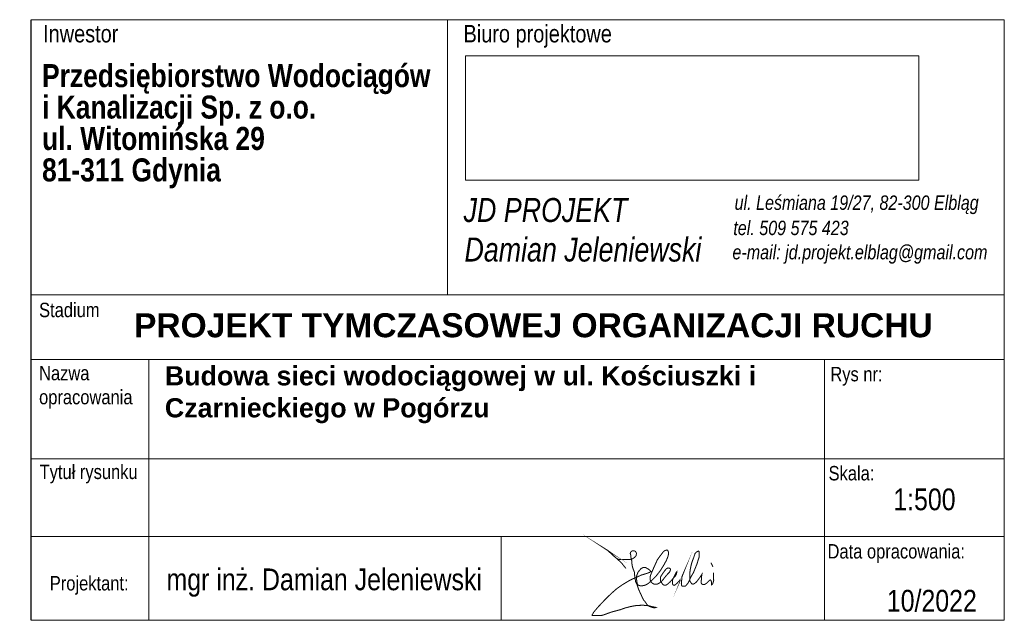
# Model space of a CAD drawing. Header units: metres. Extents: x -104 to 0, y 0 to 63.
import ezdxf
from ezdxf.enums import TextEntityAlignment as Align

# ---------------------------------------------------------------- set-up
doc = ezdxf.new("R2010")
doc.units = ezdxf.units.M
for name, color, linetype, lineweight in [('!_ramka', 250, 'Continuous', 20), ('001 PROJEKT DROGI', 7, 'Continuous', 0), ('D-wymiarowanie', 7, 'Continuous', 0)]:
    doc.layers.add(name, color=color, linetype=linetype, lineweight=lineweight)
doc.layers.add('tab_1', color=7, linetype='Continuous')
doc.styles.add('Arial_B_3', font='arialbd.ttf', dxfattribs={"height": 2.5})
doc.styles.add('drogi', font='ariali.ttf', dxfattribs={"width": 0.8})
doc.styles.add('STANDARD NARROW', font='ARIALN.TTF')
doc.styles.add('żelbet przekrój 1 50', font='arial.ttf', dxfattribs={"height": 12})
picture_1 = doc.add_image_def('image1.bmp', size_in_pixel=(2126, 583))

# ---------------------------------------------------------------- blocks, each defined once
blk = doc.blocks.new('Podpis_DJ')
at = {"layer": 'tab_1', "color": 170, "linetype": 'Continuous', "lineweight": 13, "const_width": 0.1185389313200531}
for points in [[(-3.256809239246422, 2.955553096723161), (-3.744983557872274, 3.563867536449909), (-4.347276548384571, 4.134162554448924), (-4.924209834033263, 4.634754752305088), (-5.36166474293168, 5.040297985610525), (-5.761080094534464, 5.287425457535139), (-5.298265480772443, 4.976931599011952), (-4.816431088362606, 4.514359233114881), (-4.353616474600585, 4.127826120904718), (-4.080999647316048, 3.988420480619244), (-3.611845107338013, 3.97574720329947), (-3.136350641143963, 3.988420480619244), (-2.762294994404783, 4.001093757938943), (-2.464318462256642, 4.077133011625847), (-2.248760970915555, 4.235548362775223), (-2.083922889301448, 4.419310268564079), (-2.03320347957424, 4.672774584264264), (-2.064903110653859, 4.793170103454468), (-2.140982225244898, 4.907229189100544), (-2.236081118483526, 4.970595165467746), (-2.445298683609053, 5.00227815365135), (-2.597456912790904, 4.95792188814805), (-2.724255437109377, 4.81217981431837), (-2.755955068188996, 4.666437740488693), (-2.692555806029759, 4.489012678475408), (-2.679875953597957, 4.254558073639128), (-2.648176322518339, 4.115152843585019), (-2.578489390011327, 3.83070744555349), (-2.558562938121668, 3.508069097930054), (-2.522695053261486, 3.249161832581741), (-2.4748721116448, 3.053985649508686), (-2.411107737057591, 2.878725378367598), (-2.265390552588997, 2.496923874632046), (-2.24939550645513, 2.181192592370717), (-2.177419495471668, 1.705597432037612), (-2.125436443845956, 1.401855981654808), (-1.94494739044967, 1.025103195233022), (-1.774023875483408, 0.5000415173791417), (-1.442331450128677, -0.212292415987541), (-1.223121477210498, -0.6891478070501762), (-1.061937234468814, -0.8566916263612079), (-0.8040423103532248, -1.243331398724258), (-0.5397002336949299, -1.436651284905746), (-0.1657531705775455, -1.571975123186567), (0.07924676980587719, -1.604195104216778), (0.2210888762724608, -1.559086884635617), (-0.1722003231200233, -1.481759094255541), (-0.4752266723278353, -1.404431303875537), (-0.797595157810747, -1.33999134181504), (-1.274700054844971, -1.307771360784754), (-1.809831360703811, -1.320659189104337), (-2.196673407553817, -1.359323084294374), (-2.75114684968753, -1.468871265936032), (-3.357199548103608, -1.623526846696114), (-3.911672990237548, -1.82329064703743), (-4.961338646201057, -2.103036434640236), (-5.451338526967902, -2.283468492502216), (-5.96712769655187, -2.470344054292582), (-6.418443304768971, -2.49612012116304), (-6.850416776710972, -2.49612012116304), (-7.166338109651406, -2.49612012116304), (-7.146995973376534, -2.386572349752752), (-6.979364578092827, -2.103036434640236), (-6.740811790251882, -1.813057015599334), (-6.444232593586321, -1.471525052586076), (-5.63186490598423, -0.6080302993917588), (-4.938388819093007, 0.06709482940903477), (-4.332336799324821, 0.595502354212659), (-3.726284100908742, 1.027249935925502), (-2.952600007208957, 1.497661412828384), (-2.44325799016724, 1.755421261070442), (-1.946810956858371, 1.961628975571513), (-1.495495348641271, 2.180724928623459), (-0.9152326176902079, 2.354712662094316), (-0.5348377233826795, 2.483592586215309), (-0.3672063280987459, 2.60602859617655), (-0.4574691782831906, 2.702688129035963), (-0.6315484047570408, 2.863788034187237), (-0.8572062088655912, 2.986224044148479), (-1.005495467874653, 3.069995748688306), (-1.224706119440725, 3.076440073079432), (-1.508390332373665, 2.934671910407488), (-1.688916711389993, 2.722020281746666), (-1.862995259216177, 2.509368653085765), (-1.972600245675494, 2.206500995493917), (-2.017732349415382, 2.077621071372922), (-2.049968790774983, 1.858525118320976), (-2.004837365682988, 1.562101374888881), (-1.959705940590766, 1.220569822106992), (-1.888784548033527, 1.053026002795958), (-1.630890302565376, 0.9499221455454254), (-1.385890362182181, 0.9434782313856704), (-1.115100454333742, 0.9885860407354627), (-0.8120747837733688, 1.117465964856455), (-0.6057591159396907, 1.265677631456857), (-0.3929956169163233, 1.446109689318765), (0.2261678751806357, 2.057450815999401), (0.7167174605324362, 2.679617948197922), (1.100603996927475, 3.293284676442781), (1.398454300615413, 3.827503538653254), (1.561660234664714, 4.198602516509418), (1.643051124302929, 4.433540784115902), (1.666134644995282, 4.628361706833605), (1.676393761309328, 4.792421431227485), (1.630227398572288, 4.97442508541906), (1.555848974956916, 5.071835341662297), (1.450693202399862, 5.087216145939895), (1.242946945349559, 5.015440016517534), (1.076236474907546, 4.88470461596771), (0.7530746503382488, 4.464301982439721), (0.3965715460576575, 3.977249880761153), (0.001539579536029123, 3.111944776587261), (-0.2199017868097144, 2.607814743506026), (-0.3716297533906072, 2.247136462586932), (-0.4618464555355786, 1.97252923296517), (-0.4618464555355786, 1.652837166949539), (-0.3388239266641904, 1.402821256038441), (-0.1460879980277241, 1.210186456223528), (0.02614394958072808, 1.120016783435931), (0.3254994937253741, 1.120016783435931), (0.6330571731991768, 1.271665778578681), (0.8914047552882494, 1.492990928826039), (1.075939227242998, 1.68972476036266), (1.190760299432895, 1.849570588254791), (1.379395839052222, 2.083192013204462), (1.576232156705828, 2.304517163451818), (1.809975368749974, 2.542236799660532), (1.879688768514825, 2.702083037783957), (1.90839420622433, 2.890619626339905), (1.793572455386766, 2.980788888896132), (1.600836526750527, 3.013577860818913), (1.440907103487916, 2.927506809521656), (1.248171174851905, 2.706181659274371), (1.014427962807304, 2.386489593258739), (0.7888855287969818, 2.042205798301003), (0.7355757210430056, 1.882359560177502), (0.7396767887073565, 1.521681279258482), (0.8462964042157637, 1.361835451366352), (1.026729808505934, 1.087227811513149), (1.14565194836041, 1.033945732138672), (1.39579875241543, 1.029847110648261), (1.592635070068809, 1.16100299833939), (1.839945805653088, 1.379593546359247), (2.091356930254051, 1.659708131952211), (2.285066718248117, 1.869793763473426), (2.482897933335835, 2.100476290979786), (2.59829992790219, 2.335278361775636), (2.647757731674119, 2.537125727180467), (2.647757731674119, 2.594796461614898), (2.569449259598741, 2.508290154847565), (2.49526289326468, 2.335278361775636), (2.334524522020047, 2.026328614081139), (2.198515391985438, 1.775049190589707), (2.132571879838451, 1.57320182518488), (2.128450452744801, 1.330161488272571), (2.157617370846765, 1.11470141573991), (2.231803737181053, 1.00347949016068), (2.367812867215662, 0.9993603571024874), (2.540915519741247, 1.1270596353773), (2.664560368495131, 1.23828156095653), (2.921594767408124, 1.523867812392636), (3.124227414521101, 1.75945998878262), (3.240017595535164, 2.003318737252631), (3.297913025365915, 2.160380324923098), (3.351672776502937, 2.296776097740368), (3.289642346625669, 2.156247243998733), (3.240017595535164, 2.019851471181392), (3.211069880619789, 1.701595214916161), (3.182122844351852, 1.420537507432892), (3.16144580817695, 1.209744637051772), (3.182122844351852, 0.990684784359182), (3.235882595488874, 0.9245538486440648), (3.343401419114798, 0.8997545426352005), (3.603929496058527, 0.8997545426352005), (3.69904264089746, 0.9700189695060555), (3.91821732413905, 1.234543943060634), (4.096037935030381, 1.569332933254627), (4.203557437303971, 1.833857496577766), (4.316786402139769, 2.052614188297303), (4.561594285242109, 2.463178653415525), (4.785655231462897, 3.010597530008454), (4.972373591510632, 3.475074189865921), (5.10929957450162, 3.935403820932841), (5.213031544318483, 4.229849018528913), (5.238225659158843, 4.56874729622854), (5.209180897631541, 4.89222210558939), (5.130344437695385, 4.971017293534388), (4.906282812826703, 4.854898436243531), (4.740311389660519, 4.659983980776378), (4.607534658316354, 4.249419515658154), (4.507951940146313, 3.992298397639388), (4.370437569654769, 3.619772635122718), (4.279153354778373, 3.242385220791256), (4.196167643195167, 2.823526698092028), (4.138077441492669, 2.396373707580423), (4.129778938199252, 1.952632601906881), (4.133928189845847, 1.583539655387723), (4.196598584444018, 1.416023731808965), (4.350122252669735, 1.192079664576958), (4.520242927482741, 1.125725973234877), (4.740155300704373, 1.241844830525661), (4.931022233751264, 1.411876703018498), (5.088695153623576, 1.619232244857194), (5.246368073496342, 1.826588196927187), (5.3542492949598, 1.975884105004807), (5.462130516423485, 2.150063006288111), (5.545116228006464, 2.278623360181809), (5.528519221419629, 2.166651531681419), (5.482877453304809, 1.888794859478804), (5.478727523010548, 1.62337968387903), (5.445533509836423, 1.349670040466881), (5.499474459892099, 1.183785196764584), (5.644698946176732, 1.084254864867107), (5.831417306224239, 1.080107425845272), (6.055478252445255, 1.221109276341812), (6.179957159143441, 1.341375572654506), (6.329330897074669, 1.47823039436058), (6.433063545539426, 1.577761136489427), (6.507750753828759, 1.627526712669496), (6.571147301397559, 1.573215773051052), (6.620703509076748, 1.518471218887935), (6.659827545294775, 1.328169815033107), (6.654610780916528, 1.14568865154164), (6.667651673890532, 1.054448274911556), (6.729056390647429, 1.099525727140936), (6.798135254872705, 1.20043525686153), (6.859244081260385, 1.370387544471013), (6.907068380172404, 1.548306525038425), (6.899097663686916, 1.837756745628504), (6.901754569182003, 2.45383399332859)], [(6.587424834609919, 3.610259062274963), (6.831021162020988, 3.143820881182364)]]:
    blk.add_lwpolyline(points, dxfattribs=at)

msp = doc.modelspace()

# ---------------------------------------------------------------- linework, layer by layer
at = {"layer": '!_ramka', "lineweight": 5}
for p, q in [((-1.136007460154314e-06, 63.34425409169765), (-102.6740984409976, 63.34425277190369)), ((-102.6740980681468, 34.33812348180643), (-7.644372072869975e-07, 34.33812480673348)), ((-102.6740979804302, 27.51416194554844), (-6.506174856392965e-07, 27.5141632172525)), ((-18.95705070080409, 27.51416298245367), (-18.95705034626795, -2.499627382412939e-07)), ((-102.6740978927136, 17.03833685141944), (-6.002262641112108e-07, 17.03833812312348)), ((-102.6740977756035, 8.836037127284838), (-5.300579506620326e-07, 8.836038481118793)), ((-102.6740976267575, -1.353833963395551e-06), (-1.238938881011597e-07, -1.731947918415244e-15))]:
    msp.add_line(p, q, dxfattribs=at)
at = {"layer": '!_ramka', "linetype": 'Continuous', "lineweight": 5, "ltscale": 0.8}
msp.add_line((-53.09831628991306, 8.836037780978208), (-53.09831617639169, -7.001405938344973e-07), dxfattribs=at)
at = {"lineweight": 5}
msp.add_line((-3.812119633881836e-07, -5.329070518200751e-15), (-1.195452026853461e-06, 63.34425409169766), dxfattribs=at)
at = {"flags": 128}
msp.add_lwpolyline([(-102.6740976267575, -1.353833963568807e-06), (-102.6740984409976, 63.34425277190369)], dxfattribs=at)
at = {"lineweight": 5, "flags": 128}
for points in [[(-58.73954322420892, 63.34425333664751), (-58.73954282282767, 34.33812404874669)], [(-58.73954324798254, 63.34425333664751), (-58.73954284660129, 34.33812404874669)]]:
    msp.add_lwpolyline(points, dxfattribs=at)
at = {"layer": 'D-wymiarowanie', "lineweight": 5, "ltscale": 3}
msp.add_lwpolyline([(-90.28473969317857, 27.51416209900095), (-90.2847393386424, -1.208299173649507e-06)], dxfattribs=at)

# ---------------------------------------------------------------- block references
at = {"lineweight": 5, "xscale": 0.9112500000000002, "yscale": 0.9112500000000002, "zscale": 0.9112500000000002}
msp.add_blockref('Podpis_DJ', (-36.96213535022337, 2.777609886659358), dxfattribs=at)

# ---------------------------------------------------------------- texts
at = {"layer": '001 PROJEKT DROGI', "color": 7, "linetype": 'Continuous', "lineweight": 5, "style": 'STANDARD NARROW'}
for s, height, p in [('Inwestor', 1.8347472, (-97.45976009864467, 61.86989900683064)), ('Biuro projektowe', 1.8347472, (-49.23964626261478, 61.86989900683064)), ('Biuro projektowe', 1.8347472, (-49.23964628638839, 61.86989900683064)), ('Rys nr:', 1.51875, (-15.60031177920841, 25.96393759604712)), ('Tytuł rysunku', 1.51875, (-96.62984486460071, 15.65986193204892)), ('Skala:', 1.51875, (-16.12440013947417, 15.51398003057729)), ('1:500', 2.293434, (-8.429614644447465, 12.75517314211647)), ('Data opracowania:', 1.51875, (-11.40119357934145, 7.277181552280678)), ('mgr inż. Damian Jeleniewski', 2.293434, (-71.76339637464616, 4.317035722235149)), ('Projektant:', 1.51875, (-96.56730949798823, 3.909676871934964)), ('10/2022', 2.293434, (-7.648178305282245, 2.065657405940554))]:
    msp.add_text(s, height=height, rotation=7.070312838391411e-07, dxfattribs=at).set_placement(p, align=Align.MIDDLE_CENTER)
at = {"layer": '001 PROJEKT DROGI', "linetype": 'Continuous', "lineweight": 5, "style": 'drogi', "width": 0.8}
for s, height, p in [('ul. Leśmiana 19/27, 82-300 Elbląg', 1.51875, (-28.45921380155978, 43.28694228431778)), ('JD PROJEKT', 2.53125, (-57.05582373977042, 42.00807382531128)), ('tel. 509 575 423', 1.51875, (-28.59415964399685, 40.62439711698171)), ('Damian Jeleniewski', 2.53125, (-56.96179826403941, 37.83794139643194)), ('e-mail: jd.projekt.elblag@gmail.com', 1.51875, (-28.68730402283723, 38.06708213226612))]:
    msp.add_text(s, height=height, rotation=7.070312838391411e-07, dxfattribs=at).set_placement(p)
at = {"layer": '001 PROJEKT DROGI', "lineweight": 5, "insert": (-101.5406446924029, 58.66083583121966), "char_height": 1.8225, "width": 47.61162198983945, "attachment_point": 1, "line_spacing_factor": 0.8181818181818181, "style": 'Arial_B_3'}
msp.add_mtext('{\\fArial Narrow|b1|i0|c238|p34;\\H1.3333x;Przedsiębiorstwo Wodociągów \\Pi Kanalizacji Sp. z o.o.\\Pul. Witomińska 29\\P81-311 Gdynia}', dxfattribs=at)
at = {"layer": '001 PROJEKT DROGI', "color": 7, "linetype": 'Continuous', "lineweight": 5, "char_height": 1.51875, "attachment_point": 1, "rotation": 7.070312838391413e-07, "style": 'STANDARD NARROW'}
for s, insert in [('Stadium', (-101.8558950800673, 33.49031696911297)), ('Nazwa\\Popracowania', (-101.8558950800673, 26.83159875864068))]:
    msp.add_mtext_dynamic_manual_height_columns(s, width=9.556499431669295, gutter_width=12.5, heights=[0], dxfattribs=dict(at, insert=insert))
at = {"layer": '001 PROJEKT DROGI', "color": 7, "linetype": 'Continuous', "lineweight": 5, "attachment_point": 1, "style": 'żelbet przekrój 1 50'}
for s, insert, char_height, width, rotation in [('\\A1;{\\fArial|b1|i0|c238|p34;PROJEKT TYMCZASOWEJ ORGANIZACJI RUCHU}', (-91.83196474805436, 32.38263207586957), 2.53125, 118.7281510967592, 7.070313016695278e-07), ('\\A1;{\\fArial|b1|i0|c238|p34;Budowa sieci wodociągowej w ul. Kościuszki i Czarnieckiego w Pogórzu}', (-88.58165928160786, 26.8017332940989), 2.025, 67.26443715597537, 7.070313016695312e-07)]:
    msp.add_mtext(s, dxfattribs=dict(at, insert=insert, char_height=char_height, width=width, rotation=rotation))

# ---------------------------------------------------------------- pictures from other files: only their frames are drawn
at = {"color": 7, "lineweight": 5, "true_color": 0xfcfcfc}
image = msp.add_image(picture_1, insert=(-56.85807834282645, 46.40779652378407), size_in_units=(47.845317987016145, 13.12032943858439), dxfattribs=at)
image.dxf.flags = 7

doc.saveas('drawing.dxf')
